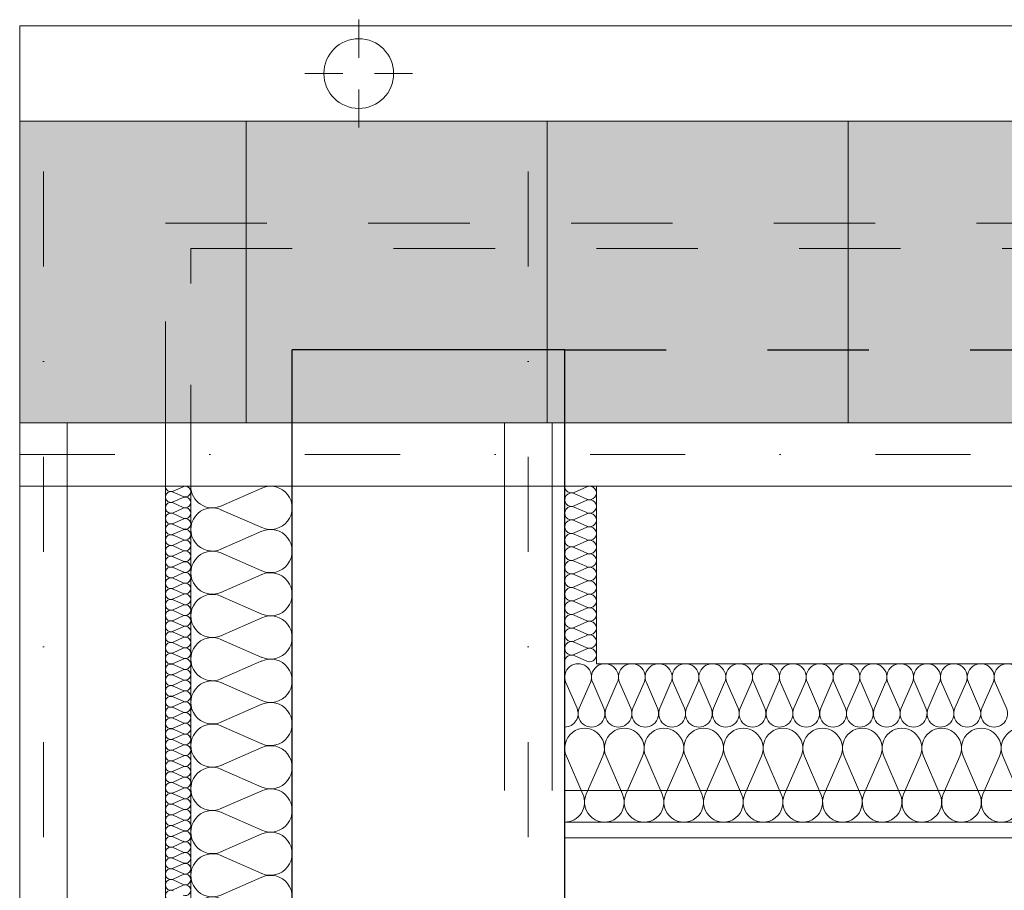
# Model space of a CAD drawing. Extents: x -438200 to -357500, y 15000 to 163871.
# Tile 107 of 148: x -430715 to -429161, y 121373 to 122747. Entities that reach past the tile are written whole.
import ezdxf

# ---------------------------------------------------------------- set-up
doc = ezdxf.new("R2010")
doc.units = 0
doc.header["$MEASUREMENT"] = 0
for name, pattern in [('Dot & Dashed', [450, 150, -150, 0, -150]), ('Hidden Line', [50, 25, -25]), ('Przerywana', [320, 160, -160])]:
    doc.linetypes.add(name, pattern=pattern)
for name, color, linetype in [('#podkład', 252, 'Continuous'), ('Arch ocieplenie', 252, 'Continuous'), ('Inwent Izolacje', 252, 'Continuous')]:
    doc.layers.add(name, color=color, linetype=linetype)
for name, color, linetype, lineweight in [('Arch dachowki_Nr_Pióra__81', 252, 'Continuous', 9), ('Arch ocieplenie_Nr_Pióra__44', 252, 'Continuous', 13), ('Arch ocieplenie_Nr_Pióra__9', 252, 'Continuous', 13), ('Arch wykończenie_Nr_Pióra__3', 252, 'Continuous', 18), ('Arch wykończenie_Nr_Pióra__4', 252, 'Continuous', 13), ('arch wypelnienia_Nr_Pióra__2', 252, 'Continuous', 13), ('INWENT DACH_Nr_Pióra__21', 252, 'Continuous', 9), ('Inwent Izolacje_Nr_Pióra__2', 252, 'Continuous', 13), ('Inwent Izolacje_Nr_Pióra__44', 252, 'Continuous', 13), ('INWENT KONST. DREWNIANA_Nr_Pióra__2', 252, 'Continuous', 13), ('INWENT KONST. DREWNIANA_Nr_Pióra__21', 252, 'Continuous', 9), ('INWENT RURY SPUSTOWE_Nr_Pióra__21', 252, 'Continuous', 9), ('INWENT.ŚCIANY_Nr_Pióra__1', 252, 'Continuous', 25), ('INWENT.ŚCIANY_Nr_Pióra__2', 252, 'Continuous', 13), ('INWENT.ŚCIANY_Nr_Pióra__21', 252, 'Continuous', 9)]:
    doc.layers.add(name, color=color, linetype=linetype, lineweight=lineweight)

# ---------------------------------------------------------------- blocks, each defined once
blk = doc.blocks.new('Izolacja cieplna 14_222', base_point=(-429854.9, 106497.6))
at = {"layer": 'Arch ocieplenie_Nr_Pióra__44', "linetype": 'Continuous'}
for p, q in [((-429853.2, 106567.8), (-429835.5, 106527.4)), ((-429832, 106527.4), (-429814.4, 106567.8)), ((-429810.8, 106567.8), (-429793.2, 106527.4)), ((-429789.6, 106527.4), (-429772, 106567.8)), ((-429768.5, 106567.8), (-429750.8, 106527.4)), ((-429747.3, 106527.4), (-429729.7, 106567.8)), ((-429726.1, 106567.8), (-429708.5, 106527.4)), ((-429704.9, 106527.4), (-429687.3, 106567.8)), ((-429683.8, 106567.8), (-429666.1, 106527.4)), ((-429662.6, 106527.4), (-429645, 106567.8)), ((-429641.4, 106567.8), (-429623.8, 106527.4)), ((-429620.2, 106527.4), (-429602.6, 106567.8)), ((-429599.1, 106567.8), (-429581.4, 106527.4)), ((-429577.9, 106527.4), (-429560.3, 106567.8)), ((-429556.7, 106567.8), (-429539.1, 106527.4)), ((-429535.5, 106527.4), (-429517.9, 106567.8)), ((-429514.3, 106567.8), (-429496.7, 106527.4)), ((-429493.2, 106527.4), (-429475.5, 106567.8)), ((-429472, 106567.8), (-429454.4, 106527.4)), ((-429450.8, 106527.4), (-429433.2, 106567.8)), ((-429429.6, 106567.8), (-429412, 106527.4)), ((-429408.5, 106527.4), (-429390.8, 106567.8)), ((-429387.3, 106567.8), (-429369.7, 106527.4)), ((-429366.1, 106527.4), (-429348.5, 106567.8)), ((-429344.9, 106567.8), (-429327.3, 106527.4)), ((-429323.8, 106527.4), (-429306.1, 106567.8)), ((-429302.6, 106567.8), (-429285, 106527.4)), ((-429281.4, 106527.4), (-429263.8, 106567.8)), ((-429260.2, 106567.8), (-429242.6, 106527.4)), ((-429239.1, 106527.4), (-429221.4, 106567.8)), ((-429217.9, 106567.8), (-429200.3, 106527.4)), ((-429196.7, 106527.4), (-429179.1, 106567.8)), ((-429175.5, 106567.8), (-429157.9, 106527.4))]:
    blk.add_line(p, q, dxfattribs=at)
for centre, start_param, end_param in [((-429833.8, 106576.3), 4.299595, 8.266775), ((-429791.4, 106576.3), 4.299595, 8.266775), ((-429749.1, 106576.3), 4.299595, 8.266775), ((-429706.7, 106576.3), 4.299595, 8.266775), ((-429664.4, 106576.3), 4.299595, 8.266775), ((-429622, 106576.3), 4.299595, 8.266775), ((-429579.7, 106576.3), 4.299595, 8.266775), ((-429537.3, 106576.3), 4.299595, 8.266775), ((-429494.9, 106576.3), 4.299595, 8.266775), ((-429452.6, 106576.3), 4.299595, 8.266775), ((-429410.2, 106576.3), 4.299595, 8.266775), ((-429367.9, 106576.3), 4.299595, 8.266775), ((-429325.5, 106576.3), 4.299595, 8.266775), ((-429283.2, 106576.3), 4.299595, 8.266775), ((-429240.8, 106576.3), 4.299595, 8.266775), ((-429198.5, 106576.3), 4.299595, 8.266775), ((-429156.1, 106576.3), 4.299595, 8.266775), ((-429854.9, 106518.9), 3.141593, 5.125182), ((-429812.6, 106518.9), 1.158004, 5.125183), ((-429770.2, 106518.9), 1.158004, 5.125183), ((-429727.9, 106518.9), 1.158004, 5.125183), ((-429685.5, 106518.9), 1.158004, 5.125183), ((-429643.2, 106518.9), 1.158004, 5.125183), ((-429600.8, 106518.9), 1.158004, 5.125183), ((-429558.5, 106518.9), 1.158004, 5.125183), ((-429516.1, 106518.9), 1.158004, 5.125183), ((-429473.8, 106518.9), 1.158004, 5.125183), ((-429431.4, 106518.9), 1.158004, 5.125183), ((-429389.1, 106518.9), 1.158004, 5.125183), ((-429346.7, 106518.9), 1.158004, 5.125183), ((-429304.4, 106518.9), 1.158004, 5.125183), ((-429262, 106518.9), 1.158004, 5.125183), ((-429219.7, 106518.9), 1.158004, 5.125183), ((-429177.3, 106518.9), 1.158004, 5.125183)]:
    blk.add_ellipse(centre, major_axis=(0, 21.3), ratio=0.995705, start_param=start_param, end_param=end_param, dxfattribs=at)
blk = doc.blocks.new('Izolacja cieplna 14_234', base_point=(-430484.9, 106877.6))
at = {"layer": 'Arch ocieplenie_Nr_Pióra__9', "linetype": 'Continuous'}
for p, q in [((-430456.9, 106876.9), (-430473, 106869.8)), ((-430473, 106868.4), (-430456.9, 106861.3)), ((-430456.9, 106859.9), (-430473, 106852.8)), ((-430473, 106851.4), (-430456.9, 106844.3)), ((-430456.9, 106842.9), (-430473, 106835.8)), ((-430473, 106834.4), (-430456.9, 106827.3)), ((-430456.9, 106825.9), (-430473, 106818.8)), ((-430473, 106817.4), (-430456.9, 106810.3)), ((-430456.9, 106808.9), (-430473, 106801.8)), ((-430473, 106800.4), (-430456.9, 106793.3)), ((-430456.9, 106791.9), (-430473, 106784.8)), ((-430473, 106783.4), (-430456.9, 106776.3)), ((-430456.9, 106774.9), (-430473, 106767.8)), ((-430473, 106766.4), (-430456.9, 106759.3)), ((-430456.9, 106757.9), (-430473, 106750.8)), ((-430473, 106749.4), (-430456.9, 106742.3)), ((-430456.9, 106740.9), (-430473, 106733.8)), ((-430473, 106732.4), (-430456.9, 106725.3)), ((-430456.9, 106723.9), (-430473, 106716.8)), ((-430473, 106715.4), (-430456.9, 106708.3)), ((-430456.9, 106706.9), (-430473, 106699.8)), ((-430473, 106698.4), (-430456.9, 106691.3)), ((-430456.9, 106689.9), (-430473, 106682.8)), ((-430473, 106681.4), (-430456.9, 106674.3)), ((-430456.9, 106672.9), (-430473, 106665.8)), ((-430473, 106664.4), (-430456.9, 106657.3)), ((-430456.9, 106655.9), (-430473, 106648.8)), ((-430473, 106647.4), (-430456.9, 106640.3)), ((-430456.9, 106638.9), (-430473, 106631.8)), ((-430473, 106630.4), (-430456.9, 106623.3)), ((-430456.9, 106621.9), (-430473, 106614.8)), ((-430473, 106613.4), (-430456.9, 106606.3)), ((-430456.9, 106604.9), (-430473, 106597.8)), ((-430473, 106596.4), (-430456.9, 106589.3)), ((-430456.9, 106587.9), (-430473, 106580.8)), ((-430473, 106579.4), (-430456.9, 106572.3)), ((-430456.9, 106570.9), (-430473, 106563.8)), ((-430473, 106562.4), (-430456.9, 106555.3)), ((-430456.9, 106553.9), (-430473, 106546.8)), ((-430473, 106545.4), (-430456.9, 106538.3)), ((-430456.9, 106536.9), (-430473, 106529.8)), ((-430473, 106528.4), (-430456.9, 106521.3)), ((-430456.9, 106519.9), (-430473, 106512.8)), ((-430473, 106511.4), (-430456.9, 106504.3)), ((-430456.9, 106502.9), (-430473, 106495.8)), ((-430473, 106494.4), (-430456.9, 106487.3)), ((-430456.9, 106485.9), (-430473, 106478.8)), ((-430473, 106477.4), (-430456.9, 106470.3)), ((-430456.9, 106468.9), (-430473, 106461.8)), ((-430473, 106460.4), (-430456.9, 106453.3)), ((-430456.9, 106451.9), (-430473, 106444.8)), ((-430473, 106443.4), (-430456.9, 106436.3)), ((-430456.9, 106434.9), (-430473, 106427.8)), ((-430473, 106426.4), (-430456.9, 106419.3)), ((-430456.9, 106417.9), (-430473, 106410.8)), ((-430473, 106409.4), (-430456.9, 106402.3)), ((-430456.9, 106400.9), (-430473, 106393.8)), ((-430473, 106392.4), (-430456.9, 106385.3)), ((-430456.9, 106383.9), (-430473, 106376.8)), ((-430473, 106375.4), (-430456.9, 106368.3)), ((-430456.9, 106366.9), (-430473, 106359.8)), ((-430473, 106358.4), (-430456.9, 106351.3)), ((-430456.9, 106349.9), (-430473, 106342.8)), ((-430473, 106341.4), (-430456.9, 106334.3)), ((-430456.9, 106332.9), (-430473, 106325.8)), ((-430473, 106324.4), (-430456.9, 106317.3)), ((-430456.9, 106315.9), (-430473, 106308.8)), ((-430473, 106307.4), (-430456.9, 106300.3)), ((-430456.9, 106298.9), (-430473, 106291.8)), ((-430473, 106290.4), (-430456.9, 106283.3)), ((-430456.9, 106281.9), (-430473, 106274.8)), ((-430473, 106273.4), (-430456.9, 106266.3)), ((-430456.9, 106264.9), (-430473, 106257.8)), ((-430473, 106256.4), (-430456.9, 106249.3)), ((-430456.9, 106247.9), (-430473, 106240.8))]:
    blk.add_line(p, q, dxfattribs=at)
for centre, start_param, end_param in [((-430476.4, 106877.6), 3.141593, 5.125182), ((-430453.5, 106869.1), 4.299595, 8.266775), ((-430476.4, 106860.6), 1.158004, 5.125183), ((-430476.4, 106843.6), 1.158004, 5.125183), ((-430453.5, 106852.1), 4.299595, 8.266775), ((-430476.4, 106826.6), 1.158004, 5.125183), ((-430453.5, 106835.1), 4.299595, 8.266775), ((-430476.4, 106809.6), 1.158004, 5.125183), ((-430453.5, 106818.1), 4.299595, 8.266775), ((-430476.4, 106792.6), 1.158004, 5.125183), ((-430453.5, 106801.1), 4.299595, 8.266775), ((-430476.4, 106775.6), 1.158004, 5.125183), ((-430453.5, 106784.1), 4.299595, 8.266775), ((-430453.5, 106767.1), 4.299595, 8.266775), ((-430476.4, 106758.6), 1.158004, 5.125183), ((-430453.5, 106750.1), 4.299595, 8.266775), ((-430476.4, 106741.6), 1.158004, 5.125183), ((-430453.5, 106733.1), 4.299595, 8.266775), ((-430476.4, 106724.6), 1.158004, 5.125183), ((-430453.5, 106716.1), 4.299595, 8.266775), ((-430476.4, 106707.6), 1.158004, 5.125183), ((-430453.5, 106699.1), 4.299595, 8.266775), ((-430476.4, 106690.6), 1.158004, 5.125183), ((-430453.5, 106682.1), 4.299595, 8.266775), ((-430476.4, 106673.6), 1.158004, 5.125183), ((-430476.4, 106656.6), 1.158004, 5.125183), ((-430453.5, 106665.1), 4.299595, 8.266775), ((-430476.4, 106639.6), 1.158004, 5.125183), ((-430453.5, 106648.1), 4.299595, 8.266775), ((-430476.4, 106622.6), 1.158004, 5.125183), ((-430453.5, 106631.1), 4.299595, 8.266775), ((-430476.4, 106605.6), 1.158004, 5.125183), ((-430453.5, 106614.1), 4.299595, 8.266775), ((-430476.4, 106588.6), 1.158004, 5.125183), ((-430453.5, 106597.1), 4.299595, 8.266775), ((-430453.5, 106580.1), 4.299595, 8.266775), ((-430476.4, 106571.6), 1.158004, 5.125183), ((-430453.5, 106563.1), 4.299595, 8.266775), ((-430476.4, 106554.6), 1.158004, 5.125183), ((-430453.5, 106546.1), 4.299595, 8.266775), ((-430476.4, 106537.6), 1.158004, 5.125183), ((-430453.5, 106529.1), 4.299595, 8.266775), ((-430476.4, 106520.6), 1.158004, 5.125183), ((-430453.5, 106512.1), 4.299595, 8.266775), ((-430476.4, 106503.6), 1.158004, 5.125183), ((-430476.4, 106486.6), 1.158004, 5.125183), ((-430453.5, 106495.1), 4.299595, 8.266775), ((-430476.4, 106469.6), 1.158004, 5.125183), ((-430453.5, 106478.1), 4.299595, 8.266775), ((-430476.4, 106452.6), 1.158004, 5.125183), ((-430453.5, 106461.1), 4.299595, 8.266775), ((-430476.4, 106435.6), 1.158004, 5.125183), ((-430453.5, 106444.1), 4.299595, 8.266775), ((-430476.4, 106418.6), 1.158004, 5.125183), ((-430453.5, 106427.1), 4.299595, 8.266775), ((-430453.5, 106410.1), 4.299595, 8.266775), ((-430476.4, 106401.6), 1.158004, 5.125183), ((-430453.5, 106393.1), 4.299595, 8.266775), ((-430476.4, 106384.6), 1.158004, 5.125183), ((-430453.5, 106376.1), 4.299595, 8.266775), ((-430476.4, 106367.6), 1.158004, 5.125183), ((-430453.5, 106359.1), 4.299595, 8.266775), ((-430476.4, 106350.6), 1.158004, 5.125183), ((-430453.5, 106342.1), 4.299595, 8.266775), ((-430476.4, 106333.6), 1.158004, 5.125183), ((-430453.5, 106325.1), 4.299595, 8.266775), ((-430476.4, 106316.6), 1.158004, 5.125183), ((-430476.4, 106299.6), 1.158004, 5.125183), ((-430453.5, 106308.1), 4.299595, 8.266775), ((-430476.4, 106282.6), 1.158004, 5.125183), ((-430453.5, 106291.1), 4.299595, 8.266775), ((-430476.4, 106265.6), 1.158004, 5.125183), ((-430453.5, 106274.1), 4.299595, 8.266775), ((-430476.4, 106248.6), 1.158004, 5.125183), ((-430453.5, 106257.1), 4.299595, 8.266775), ((-430476.4, 106231.6), 1.158004, 5.125183), ((-430453.5, 106240.1), 4.299595, 8.266775)]:
    blk.add_ellipse(centre, major_axis=(8.51, 0), ratio=0.999163, start_param=start_param, end_param=end_param, dxfattribs=at)
blk = doc.blocks.new('Izolacja cieplna 14_347', base_point=(-430444.9, 104967.6))
at = {"layer": 'Inwent Izolacje_Nr_Pióra__2', "linetype": 'Continuous'}
for p, q in [((-430397.3, 106846.4), (-430332.6, 106874.7)), ((-430332.6, 106812.3), (-430397.3, 106840.6)), ((-430397.3, 106778.2), (-430332.6, 106806.5)), ((-430332.6, 106744), (-430397.3, 106772.4)), ((-430397.3, 106709.9), (-430332.6, 106738.3)), ((-430332.6, 106675.8), (-430397.3, 106704.2)), ((-430397.3, 106641.7), (-430332.6, 106670.1)), ((-430332.6, 106607.6), (-430397.3, 106636)), ((-430397.3, 106573.5), (-430332.6, 106601.9)), ((-430332.6, 106539.4), (-430397.3, 106567.8)), ((-430397.3, 106505.3), (-430332.6, 106533.7)), ((-430332.6, 106471.2), (-430397.3, 106499.6)), ((-430397.3, 106437.1), (-430332.6, 106465.5)), ((-430332.6, 106403), (-430397.3, 106431.4)), ((-430397.3, 106368.9), (-430332.6, 106397.2)), ((-430332.6, 106334.8), (-430397.3, 106363.1)), ((-430397.3, 106300.7), (-430332.6, 106329)), ((-430332.6, 106266.5), (-430397.3, 106294.9)), ((-430397.3, 106232.4), (-430332.6, 106260.8)), ((-430332.6, 106198.3), (-430397.3, 106226.7)), ((-430397.3, 106164.2), (-430332.6, 106192.6)), ((-430332.6, 106130.1), (-430397.3, 106158.5)), ((-430397.3, 106096), (-430332.6, 106124.4)), ((-430332.6, 106061.9), (-430397.3, 106090.3)), ((-430397.3, 106027.8), (-430332.6, 106056.2)), ((-430332.6, 105993.7), (-430397.3, 106022.1)), ((-430397.3, 105959.6), (-430332.6, 105988)), ((-430332.6, 105925.5), (-430397.3, 105953.9)), ((-430397.3, 105891.4), (-430332.6, 105919.7)), ((-430332.6, 105857.3), (-430397.3, 105885.6)), ((-430397.3, 105823.2), (-430332.6, 105851.5)), ((-430332.6, 105789), (-430397.3, 105817.4)), ((-430397.3, 105754.9), (-430332.6, 105783.3)), ((-430332.6, 105720.8), (-430397.3, 105749.2)), ((-430397.3, 105686.7), (-430332.6, 105715.1)), ((-430332.6, 105652.6), (-430397.3, 105681)), ((-430397.3, 105618.5), (-430332.6, 105646.9)), ((-430332.6, 105584.4), (-430397.3, 105612.8)), ((-430397.3, 105550.3), (-430332.6, 105578.7)), ((-430332.6, 105516.2), (-430397.3, 105544.6)), ((-430397.3, 105482.1), (-430332.6, 105510.5)), ((-430332.6, 105448), (-430397.3, 105476.4)), ((-430397.3, 105413.9), (-430332.6, 105442.2)), ((-430332.6, 105379.8), (-430397.3, 105408.1)), ((-430397.3, 105345.7), (-430332.6, 105374)), ((-430332.6, 105311.5), (-430397.3, 105339.9)), ((-430397.3, 105277.4), (-430332.6, 105305.8)), ((-430332.6, 105243.3), (-430397.3, 105271.7)), ((-430397.3, 105209.2), (-430332.6, 105237.6)), ((-430332.6, 105175.1), (-430397.3, 105203.5)), ((-430397.3, 105141), (-430332.6, 105169.4)), ((-430332.6, 105106.9), (-430397.3, 105135.3)), ((-430397.3, 105072.8), (-430332.6, 105101.2)), ((-430332.6, 105038.7), (-430397.3, 105067.1)), ((-430397.3, 105004.6), (-430332.6, 105033)), ((-430332.6, 104970.5), (-430397.3, 104998.9))]:
    blk.add_line(p, q, dxfattribs=at)
for centre, start_param, end_param in [((-430410.9, 106877.6), 1.570796, 3.554385), ((-430319, 106843.5), 2.728799, 6.695979), ((-430410.9, 106809.4), 5.870392, 9.837571), ((-430319, 106775.3), 2.728799, 6.695979), ((-430410.9, 106741.2), 5.870392, 9.837571), ((-430319, 106707.1), 2.728799, 6.695979), ((-430410.9, 106673), 5.870392, 9.837571), ((-430319, 106638.9), 2.728799, 6.695979), ((-430410.9, 106604.8), 5.870392, 9.837571), ((-430319, 106570.6), 2.728799, 6.695979), ((-430410.9, 106536.5), 5.870392, 9.837571), ((-430319, 106502.4), 2.728799, 6.695979), ((-430410.9, 106468.3), 5.870392, 9.837571), ((-430319, 106434.2), 2.728799, 6.695979), ((-430410.9, 106400.1), 5.870392, 9.837571), ((-430319, 106366), 2.728799, 6.695979), ((-430410.9, 106331.9), 5.870392, 9.837571), ((-430319, 106297.8), 2.728799, 6.695979), ((-430410.9, 106263.7), 5.870392, 9.837571), ((-430319, 106229.6), 2.728799, 6.695979), ((-430410.9, 106195.5), 5.870392, 9.837571), ((-430319, 106161.4), 2.728799, 6.695979), ((-430410.9, 106127.3), 5.870392, 9.837571), ((-430319, 106093.1), 2.728799, 6.695979), ((-430410.9, 106059), 5.870392, 9.837571), ((-430319, 106024.9), 2.728799, 6.695979), ((-430410.9, 105990.8), 5.870392, 9.837571), ((-430319, 105956.7), 2.728799, 6.695979), ((-430410.9, 105922.6), 5.870392, 9.837571), ((-430319, 105888.5), 2.728799, 6.695979), ((-430410.9, 105854.4), 5.870392, 9.837571), ((-430319, 105820.3), 2.728799, 6.695979), ((-430410.9, 105786.2), 5.870392, 9.837571), ((-430319, 105752.1), 2.728799, 6.695979), ((-430410.9, 105718), 5.870392, 9.837571), ((-430319, 105683.9), 2.728799, 6.695979), ((-430410.9, 105649.8), 5.870392, 9.837571), ((-430319, 105615.6), 2.728799, 6.695979), ((-430410.9, 105581.5), 5.870392, 9.837571), ((-430319, 105547.4), 2.728799, 6.695979), ((-430410.9, 105513.3), 5.870392, 9.837571), ((-430319, 105479.2), 2.728799, 6.695979), ((-430410.9, 105445.1), 5.870392, 9.837571), ((-430319, 105411), 2.728799, 6.695979), ((-430410.9, 105376.9), 5.870392, 9.837571), ((-430319, 105342.8), 2.728799, 6.695979), ((-430410.9, 105308.7), 5.870392, 9.837571), ((-430319, 105274.6), 2.728799, 6.695979), ((-430410.9, 105240.5), 5.870392, 9.837571), ((-430319, 105206.4), 2.728799, 6.695979), ((-430410.9, 105172.3), 5.870392, 9.837571), ((-430319, 105138.1), 2.728799, 6.695979), ((-430410.9, 105104), 5.870392, 9.837571), ((-430319, 105069.9), 2.728799, 6.695979), ((-430410.9, 105035.8), 5.870392, 9.837571), ((-430319, 105001.7), 2.728799, 6.695979), ((-430410.9, 104967.6), 5.870392, 7.853982)]:
    blk.add_ellipse(centre, major_axis=(0, 34.1), ratio=0.997694, start_param=start_param, end_param=end_param, dxfattribs=at)
blk = doc.blocks.new('Izolacja cieplna 14_359', base_point=(-429854.9, 106347.6))
at = {"layer": 'Inwent Izolacje_Nr_Pióra__44', "linetype": 'Continuous'}
for p, q in [((-429852.3, 106451.6), (-429826.3, 106391.8)), ((-429821, 106391.8), (-429795, 106451.6)), ((-429789.7, 106451.6), (-429763.7, 106391.8)), ((-429758.4, 106391.8), (-429732.4, 106451.6)), ((-429727.1, 106451.6), (-429701.1, 106391.8)), ((-429695.8, 106391.8), (-429669.8, 106451.6)), ((-429664.5, 106451.6), (-429638.4, 106391.8)), ((-429633.2, 106391.8), (-429607.1, 106451.6)), ((-429601.9, 106451.6), (-429575.8, 106391.8)), ((-429570.6, 106391.8), (-429544.5, 106451.6)), ((-429539.3, 106451.6), (-429513.2, 106391.8)), ((-429508, 106391.8), (-429481.9, 106451.6)), ((-429476.7, 106451.6), (-429450.6, 106391.8)), ((-429445.4, 106391.8), (-429419.3, 106451.6)), ((-429414.1, 106451.6), (-429388, 106391.8)), ((-429382.8, 106391.8), (-429356.7, 106451.6)), ((-429351.4, 106451.6), (-429325.4, 106391.8)), ((-429320.1, 106391.8), (-429294.1, 106451.6)), ((-429288.8, 106451.6), (-429262.8, 106391.8)), ((-429257.5, 106391.8), (-429231.5, 106451.6)), ((-429226.2, 106451.6), (-429200.2, 106391.8)), ((-429194.9, 106391.8), (-429168.9, 106451.6)), ((-429163.6, 106451.6), (-429137.6, 106391.8))]:
    blk.add_line(p, q, dxfattribs=at)
for centre, start_param, end_param in [((-429823.6, 106464.2), 4.299595, 8.266775), ((-429761, 106464.2), 4.299595, 8.266775), ((-429698.4, 106464.2), 4.299595, 8.266775), ((-429635.8, 106464.2), 4.299595, 8.266775), ((-429573.2, 106464.2), 4.299595, 8.266775), ((-429510.6, 106464.2), 4.299595, 8.266775), ((-429448, 106464.2), 4.299595, 8.266775), ((-429385.4, 106464.2), 4.299595, 8.266775), ((-429322.8, 106464.2), 4.299595, 8.266775), ((-429260.2, 106464.2), 4.299595, 8.266775), ((-429197.6, 106464.2), 4.299595, 8.266775), ((-429134.9, 106464.2), 4.299595, 8.266775), ((-429854.9, 106379.1), 3.141593, 5.125182), ((-429792.3, 106379.1), 1.158004, 5.125183), ((-429729.7, 106379.1), 1.158004, 5.125183), ((-429667.1, 106379.1), 1.158004, 5.125183), ((-429604.5, 106379.1), 1.158004, 5.125183), ((-429541.9, 106379.1), 1.158004, 5.125183), ((-429479.3, 106379.1), 1.158004, 5.125183), ((-429416.7, 106379.1), 1.158004, 5.125183), ((-429354.1, 106379.1), 1.158004, 5.125183), ((-429291.5, 106379.1), 1.158004, 5.125183), ((-429228.9, 106379.1), 1.158004, 5.125183), ((-429166.3, 106379.1), 1.158004, 5.125183)]:
    blk.add_ellipse(centre, major_axis=(0, 31.5), ratio=0.993594, start_param=start_param, end_param=end_param, dxfattribs=at)
blk = doc.blocks.new('Izolacja cieplna 14_360', base_point=(-429854.9, 106600.6))
at = {"layer": 'Inwent Izolacje_Nr_Pióra__44', "linetype": 'Continuous'}
for p, q in [((-429840, 106867.9), (-429819.8, 106876.7)), ((-429819.8, 106857.2), (-429840, 106866.1)), ((-429840, 106846.5), (-429819.8, 106855.4)), ((-429819.8, 106835.9), (-429840, 106844.8)), ((-429840, 106825.2), (-429819.8, 106834.1)), ((-429819.8, 106814.6), (-429840, 106823.4)), ((-429840, 106803.9), (-429819.8, 106812.8)), ((-429819.8, 106793.3), (-429840, 106802.1)), ((-429840, 106782.6), (-429819.8, 106791.5)), ((-429819.8, 106772), (-429840, 106780.8)), ((-429840, 106761.3), (-429819.8, 106770.2)), ((-429819.8, 106750.7), (-429840, 106759.5)), ((-429840, 106740), (-429819.8, 106748.9)), ((-429819.8, 106729.4), (-429840, 106738.2)), ((-429840, 106718.7), (-429819.8, 106727.6)), ((-429819.8, 106708.1), (-429840, 106716.9)), ((-429840, 106697.4), (-429819.8, 106706.3)), ((-429819.8, 106686.7), (-429840, 106695.6)), ((-429840, 106676.1), (-429819.8, 106685)), ((-429819.8, 106665.4), (-429840, 106674.3)), ((-429840, 106654.8), (-429819.8, 106663.6)), ((-429819.8, 106644.1), (-429840, 106653)), ((-429840, 106633.5), (-429819.8, 106642.3)), ((-429819.8, 106622.8), (-429840, 106631.7)), ((-429840, 106612.2), (-429819.8, 106621)), ((-429819.8, 106601.5), (-429840, 106610.4))]:
    blk.add_line(p, q, dxfattribs=at)
for centre, start_param, end_param in [((-429844.3, 106877.6), 1.570796, 3.554385), ((-429815.6, 106867), 2.728799, 6.695979), ((-429844.3, 106856.3), 5.870392, 9.837571), ((-429844.3, 106835), 5.870392, 9.837571), ((-429815.6, 106845.7), 2.728799, 6.695979), ((-429815.6, 106824.3), 2.728799, 6.695979), ((-429844.3, 106813.7), 5.870392, 9.837571), ((-429844.3, 106792.4), 5.870392, 9.837571), ((-429815.6, 106803), 2.728799, 6.695979), ((-429815.6, 106781.7), 2.728799, 6.695979), ((-429844.3, 106771.1), 5.870392, 9.837571), ((-429815.6, 106760.4), 2.728799, 6.695979), ((-429844.3, 106749.8), 5.870392, 9.837571), ((-429844.3, 106728.5), 5.870392, 9.837571), ((-429815.6, 106739.1), 2.728799, 6.695979), ((-429815.6, 106717.8), 2.728799, 6.695979), ((-429844.3, 106707.2), 5.870392, 9.837571), ((-429815.6, 106696.5), 2.728799, 6.695979), ((-429844.3, 106685.9), 5.870392, 9.837571), ((-429844.3, 106664.5), 5.870392, 9.837571), ((-429815.6, 106675.2), 2.728799, 6.695979), ((-429815.6, 106653.9), 2.728799, 6.695979), ((-429844.3, 106643.2), 5.870392, 9.837571), ((-429844.3, 106621.9), 5.870392, 9.837571), ((-429815.6, 106632.6), 2.728799, 6.695979), ((-429815.6, 106611.3), 2.728799, 6.695979), ((-429844.3, 106600.6), 5.870392, 7.853982)]:
    blk.add_ellipse(centre, major_axis=(0, 10.7), ratio=0.998178, start_param=start_param, end_param=end_param, dxfattribs=at)
blk = doc.blocks.new('poddasze')
at = {"layer": 'arch wypelnienia_Nr_Pióra__2', "linetype": 'Continuous', "lineweight": 0}
blk.add_hatch(color=252, dxfattribs=at).paths.add_polyline_path([(-414324.9, 91140.1), (-430714.9, 91140.1), (-430714.9, 91616.3), (-414324.9, 91616.3)], flags=0)
at = {"layer": 'Arch dachowki_Nr_Pióra__81', "color": 252, "linetype": 'Continuous'}
for p, q in [((-430357.4, 91140.1), (-430357.4, 91616.3)), ((-429882.4, 91140.1), (-429882.4, 91616.3)), ((-429407.4, 91140.1), (-429407.4, 91616.3))]:
    blk.add_line(p, q, dxfattribs=at)
at = {"layer": 'Arch wykończenie_Nr_Pióra__3', "color": 252, "linetype": 'Przerywana'}
for p, q in [((-430484.9, 91455.1), (-414514.9, 91455.1)), ((-430484.9, 91140.1), (-430484.9, 91455.1))]:
    blk.add_line(p, q, dxfattribs=at)
at = {"layer": 'Arch wykończenie_Nr_Pióra__3', "color": 252, "linetype": 'Continuous'}
blk.add_line((-430484.9, 87980.1), (-430484.9, 91140.1), dxfattribs=at)
at = {"layer": 'Arch wykończenie_Nr_Pióra__4', "color": 252, "linetype": 'Continuous'}
for q in [(-429804.9, 91040.1), (-423684.9, 90760.1)]:
    blk.add_line((-429804.9, 90760.1), q, dxfattribs=at)
at = {"layer": 'INWENT DACH_Nr_Pióra__21', "color": 252, "linetype": 'Continuous'}
for p, q in [((-430179.9, 91716.3), (-430179.9, 91776.3)), ((-430204.9, 91691.3), (-430264.9, 91691.3)), ((-430154.9, 91691.3), (-430094.9, 91691.3)), ((-430179.9, 91666.3), (-430179.9, 91606.3)), ((-414324.9, 91616.3), (-430714.9, 91616.3)), ((-430714.9, 91040.1), (-430714.9, 91616.3))]:
    blk.add_line(p, q, dxfattribs=at)
at = {"layer": 'INWENT DACH_Nr_Pióra__21', "color": 252, "linetype": 'Hidden Line'}
blk.add_line((-430714.9, 91140.1), (-430714.9, 89495), dxfattribs=at)
at = {"layer": 'INWENT DACH_Nr_Pióra__21', "color": 252, "linetype": 'Continuous'}
blk.add_circle((-430179.9, 91691.3), 55, dxfattribs=at)
at = {"layer": 'INWENT KONST. DREWNIANA_Nr_Pióra__2', "color": 252, "linetype": 'Continuous'}
for p, q in [((-430714.9, 91140.1), (-430714.9, 89495)), ((-430639.9, 91140.1), (-430639.9, 89495)), ((-429949.9, 91140.1), (-429949.9, 90560.1)), ((-429874.9, 91140.1), (-429874.9, 90560.1))]:
    blk.add_line(p, q, dxfattribs=at)
at = {"layer": 'INWENT KONST. DREWNIANA_Nr_Pióra__21', "color": 252, "linetype": 'Dot & Dashed'}
for p, q in [((-430677.4, 91536.7), (-430677.4, 90455.1)), ((-429912.4, 91536.7), (-429912.4, 90455.1)), ((-430714.9, 91090.1), (-414324.9, 91090.1)), ((-430714.9, 91090.1), (-414324.9, 91090.1))]:
    blk.add_line(p, q, dxfattribs=at)
at = {"layer": 'INWENT KONST. DREWNIANA_Nr_Pióra__21', "color": 252, "linetype": 'Continuous'}
for p, q in [((-414324.9, 91140.1), (-430714.9, 91140.1)), ((-414324.9, 91040.1), (-430714.9, 91040.1))]:
    blk.add_line(p, q, dxfattribs=at)
at = {"layer": 'INWENT RURY SPUSTOWE_Nr_Pióra__21', "color": 252, "linetype": 'Continuous'}
for p, q in [((-414324.9, 91766.3), (-430714.9, 91766.3)), ((-430714.9, 91766.3), (-430714.9, 91616.3))]:
    blk.add_line(p, q, dxfattribs=at)
at = {"layer": 'INWENT.ŚCIANY_Nr_Pióra__1', "color": 252, "linetype": 'Continuous'}
for p, q in [((-430284.9, 89175.1), (-430284.9, 91255.1)), ((-429854.9, 91255.1), (-430284.9, 91255.1)), ((-429854.9, 89175.1), (-429854.9, 91255.1))]:
    blk.add_line(p, q, dxfattribs=at)
at = {"layer": 'INWENT.ŚCIANY_Nr_Pióra__1', "color": 252, "linetype": 'Przerywana'}
blk.add_line((-429854.9, 91255.1), (-415204.9, 91255.1), dxfattribs=at)
at = {"layer": 'INWENT.ŚCIANY_Nr_Pióra__2', "color": 252, "linetype": 'Przerywana'}
for p, q in [((-430444.9, 91415.1), (-414594.9, 91415.1)), ((-430444.9, 91040.1), (-430444.9, 91415.1))]:
    blk.add_line(p, q, dxfattribs=at)
at = {"layer": 'INWENT.ŚCIANY_Nr_Pióra__2', "color": 252, "linetype": 'Continuous'}
blk.add_line((-430444.9, 89130.1), (-430444.9, 91040.1), dxfattribs=at)
at = {"layer": 'INWENT.ŚCIANY_Nr_Pióra__21', "color": 252, "linetype": 'Continuous'}
for p, q in [((-429854.9, 90560.1), (-426974.9, 90560.1)), ((-429854.9, 90510.1), (-426974.9, 90510.1)), ((-429854.9, 90485.1), (-426974.9, 90485.1))]:
    blk.add_line(p, q, dxfattribs=at)
at = {"layer": 'Arch ocieplenie', "color": 252, "linetype": 'Continuous', "lineweight": 13}
for name, p in [('Izolacja cieplna 14_234', (-430484.9, 91040.1)), ('Izolacja cieplna 14_222', (-429854.9, 90660.1))]:
    blk.add_blockref(name, p, dxfattribs=at)
at = {"layer": 'Inwent Izolacje', "color": 252, "linetype": 'Continuous', "lineweight": 13}
for name, p in [('Izolacja cieplna 14_347', (-430444.9, 89130.1)), ('Izolacja cieplna 14_360', (-429854.9, 90763.1)), ('Izolacja cieplna 14_359', (-429854.9, 90510.1))]:
    blk.add_blockref(name, p, dxfattribs=at)

msp = doc.modelspace()

# ---------------------------------------------------------------- block references
at = {"layer": '#podkład', "color": 3, "lineweight": 50}
msp.add_blockref('poddasze', (0, 30970.8), dxfattribs=at)

doc.saveas('drawing.dxf')
